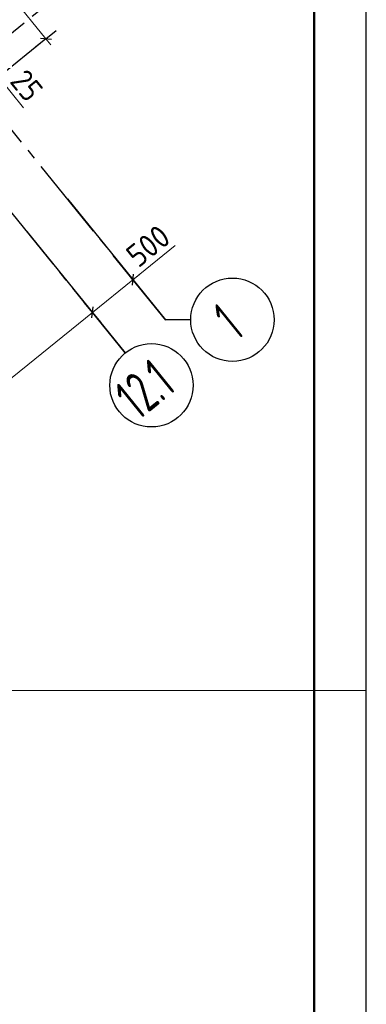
# Model space of a CAD drawing. Header units: millimetres. Extents: x 0 to 59400, y 0 to 42000.
# Tile 28 of 32: x 56073 to 59400, y 16519 to 25973. Entities that reach past the tile are written whole.
import ezdxf

# ---------------------------------------------------------------- set-up
doc = ezdxf.new("R2010")
doc.units = ezdxf.units.MM
doc.linetypes.add('______5', pattern=[1100, 800, -100, 100, -100])
for name, color, linetype, lineweight in [('Standard', 7, 'Continuous', 25), ('Позиционная метка номер позиции', 7, 'Continuous', 13), ('Размерная линия_ общее', 7, 'Continuous', 13)]:
    doc.layers.add(name, color=color, linetype=linetype, lineweight=lineweight)
doc.layers.add('Оси', color=7, linetype='______5', lineweight=13, true_color=0x656565)
doc.styles.add('ISOCPEUR', font='txt')

msp = doc.modelspace()

# ---------------------------------------------------------------- linework, layer by layer
at = {"layer": 'Standard', "color": 7, "linetype": 'Continuous', "lineweight": 35, "transparency": 33554687}
for p, q in [((58900, 39900), (58900, 20500)), ((58900, 39500), (58900, 20100))]:
    msp.add_line(p, q, dxfattribs=at)
at = {"layer": 'Standard', "color": 7, "linetype": 'Continuous', "lineweight": 50, "transparency": 33554687}
msp.add_line((58900, 39400), (58900, 23200), dxfattribs=at)
at = {"layer": 'Standard', "color": 7, "linetype": 'Continuous', "lineweight": 25, "transparency": 33554687}
msp.add_lwpolyline([(0, 0), (59400, 0), (59400, 42000), (0, 42000), (0, 0)], close=True, dxfattribs=at)
at = {"layer": 'Standard', "color": 7, "linetype": 'Continuous', "lineweight": 13, "transparency": 33554687}
for points in [[(59400, 42000), (0, 42000), (0, 19532), (59400, 19532), (59400, 42000)], [(58900, 41500), (2000, 41500), (2000, 6000), (58900, 6000), (58900, 41500)]]:
    msp.add_lwpolyline(points, dxfattribs=at)
at = {"layer": 'Standard', "color": 7, "linetype": 'Continuous', "lineweight": 50, "transparency": 33554687}
msp.add_lwpolyline([(2000, 41500), (58900, 41500), (58900, 500), (2000, 500), (2000, 41500)], close=True, dxfattribs=at)
at = {"layer": 'Оси', "color": 8, "linetype": '______5', "lineweight": -3, "transparency": 33554687}
for p, q in [((57474.8, 23088), (46096.7, 37138.8)), ((57086.2, 22773.3), (45708.1, 36824.1)), ((47799.5, 19209.3), (57886.9, 27377.9))]:
    msp.add_line(p, q, dxfattribs=at)
at = {"layer": 'Оси', "color": 7, "linetype": 'Continuous', "lineweight": 25, "transparency": 33554687}
for p, q in [((56530.8, 24253.7), (57471.7, 23091.8)), ((56142.2, 23939), (57086.2, 22773.3)), ((57715.1, 23091.8), (57471.7, 23091.8))]:
    msp.add_line(p, q, dxfattribs=at)
at = {"layer": 'Оси', "color": 7, "linetype": 'Continuous', "lineweight": 13, "transparency": 33554687}
msp.add_line((57160.1, 23476.6), (57564.2, 23803.8), dxfattribs=at)
at = {"layer": 'Оси', "color": 7, "linetype": 'Continuous', "lineweight": 25, "transparency": 33554687}
for centre in [(58115.1, 23091.8), (57337.9, 22462.5)]:
    msp.add_circle(centre, 400, dxfattribs=at)
at = {"layer": 'Позиционная метка номер позиции', "color": 251, "linetype": 'Continuous', "lineweight": 13, "true_color": 0x656565, "transparency": 33554687}
msp.add_line((56107.8, 25126.1), (55868.6, 25421.4), dxfattribs=at)
at = {"layer": 'Размерная линия_ общее', "color": 251, "linetype": 'Continuous', "lineweight": 13, "true_color": 0x656565, "transparency": 33554687}
for p, q in [((54889.5, 27562.5), (56324.4, 25790.6)), ((56324.4, 25790.6), (56371.6, 25732.3))]:
    msp.add_line(p, q, dxfattribs=at)
at = {"layer": 'Размерная линия_ общее', "color": 251, "linetype": 'Continuous', "lineweight": -3, "true_color": 0x656565, "transparency": 33554687}
for q in [(56421.5, 25869.3), (55483.9, 25110), (56227.2, 25712)]:
    msp.add_line((56324.4, 25790.6), q, dxfattribs=at)
at = {"layer": 'Размерная линия_ общее', "color": 251, "linetype": 'Continuous', "lineweight": 25, "true_color": 0x656565, "transparency": 33554687}
msp.add_line((56271.6, 25796.2), (56377.1, 25785.1), dxfattribs=at)
at = {"layer": 'Размерная линия_ общее', "color": 253, "linetype": 'Continuous', "lineweight": -3, "true_color": 0xa0a0a0, "transparency": 33554687}
for p, q in [((57160.1, 23476.6), (57081.4, 23573.7)), ((57160.1, 23476.6), (57238.8, 23379.4)), ((57160.1, 23476.6), (57345.8, 23247.2)), ((56771.5, 23161.9), (56692.9, 23259)), ((56771.5, 23161.9), (56850.2, 23064.8)), ((56771.5, 23161.9), (56960.3, 22928.8))]:
    msp.add_line(p, q, dxfattribs=at)
at = {"layer": 'Размерная линия_ общее', "color": 7, "linetype": 'Continuous', "lineweight": 13, "transparency": 33554687}
for p, q in [((56771.5, 23161.9), (57160.1, 23476.6)), ((57160.1, 23476.6), (57218.4, 23523.8)), ((51914.4, 19228.6), (56771.5, 23161.9))]:
    msp.add_line(p, q, dxfattribs=at)
at = {"layer": 'Размерная линия_ общее', "color": 7, "linetype": 'Continuous', "lineweight": 25, "transparency": 33554687}
for p, q in [((57154.6, 23423.8), (57165.6, 23529.3)), ((56766, 23109.2), (56777.1, 23214.6))]:
    msp.add_line(p, q, dxfattribs=at)

# ---------------------------------------------------------------- texts
at = {"layer": 'Оси', "color": 7, "linetype": 'Continuous', "lineweight": 35, "transparency": 33554687, "char_height": 400, "attachment_point": 7, "rotation": 39, "style": 'ISOCPEUR'}
for s, insert, width in [('\\W0.56;1', (58154.8, 22883.8), 311.102), ('\\W0.62;12.1', (57206.7, 22116), 762.722)]:
    msp.add_mtext(s, dxfattribs=dict(at, insert=insert, width=width))
at = {"layer": 'Размерная линия_ общее', "color": 251, "linetype": 'Continuous', "lineweight": 25, "true_color": 0x656565, "transparency": 33554687, "insert": (55968.8, 25377.1), "char_height": 220, "width": 403.926, "attachment_point": 7, "rotation": 308.98999, "style": 'ISOCPEUR'}
msp.add_mtext('\\W0.87;25', dxfattribs=at)
at = {"layer": 'Размерная линия_ общее', "color": 7, "linetype": 'Continuous', "lineweight": 25, "transparency": 33554687, "insert": (57212.2, 23583.1), "char_height": 220, "width": 561.984, "attachment_point": 7, "rotation": 39, "style": 'ISOCPEUR'}
msp.add_mtext('\\W0.91;500', dxfattribs=at)

doc.saveas('drawing.dxf')
